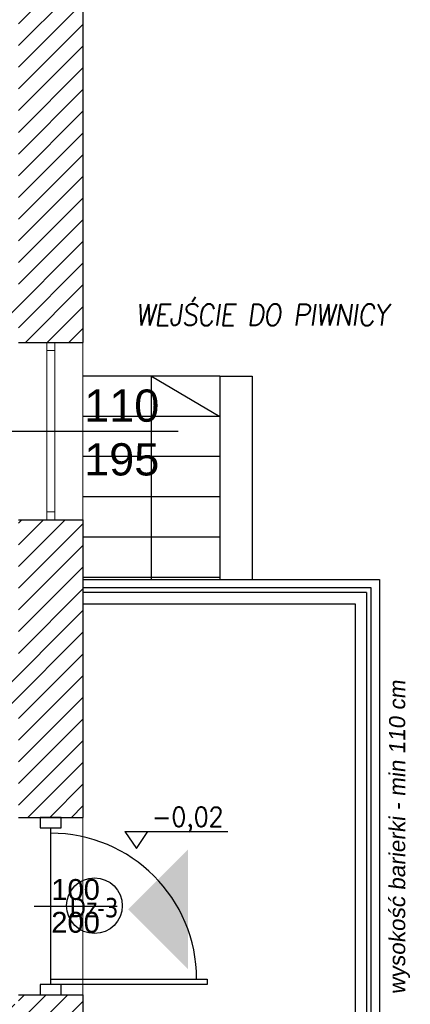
# Model space of a CAD drawing. Header units: millimetres. Extents: x -486876 to 553054, y -140324 to 834178.
# Tile 43 of 155: x -137071 to -134646, y 70170 to 76279. Entities that reach past the tile are written whole.
import ezdxf
from ezdxf.enums import TextEntityAlignment as Align

# ---------------------------------------------------------------- set-up
doc = ezdxf.new("R2010")
doc.units = ezdxf.units.MM
doc.linetypes.add('DASH2', pattern=[0.75, 0.5, -0.25])
for name, color, linetype, lineweight in [('_XREF', 252, 'DASH2', 13), ('XREF$0$okna', 8, 'Continuous', 20), ('XREF$0$ściana nośna', 8, 'Continuous', 30)]:
    doc.layers.add(name, color=color, linetype=linetype, lineweight=lineweight)
for name, color, linetype in [('XREF$0$A-BUD-OP', 8, 'Continuous'), ('XREF$0$DRZWI', 8, 'Continuous'), ('XREF$0$MEBLE_ŁAZIENKOWE_I_KUCHENNE', 8, 'Continuous'), ('XREF$0$OPIS', 8, 'Continuous'), ('XREF$0$OPISY', 8, 'Continuous'), ('XREF$0$Ppoż', 20, 'Continuous'), ('XREF$0$WIDOK', 8, 'Continuous'), ('XREF$0$WYMIARY', 9, 'Continuous'), ('XREF$0$WYPEŁNIENIA', 8, 'Continuous')]:
    doc.layers.add(name, color=color, linetype=linetype)
doc.styles.add('XREF$0$APLUS', font='arial.ttf', dxfattribs={"width": 0.6})
doc.styles.add('XREF$0$KOTA', font='SIMPLEX', dxfattribs={"width": 0.9, "height": 25})
doc.styles.add('XREF$0$Standard', font='arial.ttf')
doc.styles.add('XREF$0$Verdana 0.8', font='verdana.ttf', dxfattribs={"width": 0.8})

# ---------------------------------------------------------------- blocks, each defined once
blk = doc.blocks.new('*U595')
for p in [(0, -0.35), (0, 0.35)]:
    blk.add_line(p, (0, 0.375))
at = {"ltscale": 0.8}
blk.add_line((-0.0797, 0), (0.3181, 0), dxfattribs=at)
blk.add_lwpolyline([(0.05, 0.375), (0.05, 0.425), (-0.05, 0.425), (-0.05, 0.375)], close=True, dxfattribs=at)
blk.add_lwpolyline([(0, -0.375), (0, -0.35), (0.7497, -0.35), (0.7497, -0.375), (0.05, -0.375), (-0.05, -0.375), (-0.05, -0.425), (0.05, -0.425), (0.05, -0.375)])
blk.add_arc((0, -0.35), 0.7, 0, 90)
at = {"style": 'XREF$0$APLUS'}
blk.add_attdef('S', text='', height=0.1, dxfattribs=at).set_placement((0.1192, 0), align=Align.BOTTOM_CENTER)
blk.add_attdef('H', text='', height=0.1, dxfattribs=at).set_placement((0.1192, -0.0273), align=Align.TOP_CENTER)
blk = doc.blocks.new('XREF$0$KOTA_R3')
at = {"layer": 'XREF$0$A-BUD-OP'}
blk.add_line((-279.4, -2136.8), (-172.7, -2136.8), dxfattribs=at)
blk.add_lwpolyline([(-279.4, -2136.8), (-267.5, -2154.3), (-255.5, -2136.8)], dxfattribs=at)
at = {"layer": 'XREF$0$A-BUD-OP', "style": 'XREF$0$KOTA', "width": 0.9}
for p, height in [((-251.3, -2131.6), 20), ((-251.3, -2153.3), 14)]:
    blk.add_attdef('KOTA', p, '', height=height, dxfattribs=at)
blk = doc.blocks.new('XREF')
at = {"layer": 'XREF$0$MEBLE_ŁAZIENKOWE_I_KUCHENNE'}
h = blk.add_hatch(color=256, dxfattribs=at)
h.paths.add_polyline_path([(5871.89, 9970.68), (5871.89, 9933.61), (5834.82, 9970.68)])
h.paths.add_polyline_path([(5871.89, 10007.75), (5871.89, 9970.68), (5834.82, 9970.68)])
at = {"layer": 'XREF$0$WYPEŁNIENIA'}
h = blk.add_hatch(dxfattribs=at)
h.set_pattern_fill('ANSI31', color=256, scale=3)
h.set_pattern_definition([(45, (-52999.899, 13162.694), (-6.7351921, 6.7351921), [])])
h.paths.add_polyline_path([(5376.11, 10651.78), (5336.75, 10651.78), (5336.75, 10611.78), (5376.11, 10611.78)])
h.paths.add_polyline_path([(5806.69, 10651.78), (5486.11, 10651.78), (5486.11, 10611.78), (5541.69, 10611.78), (5541.69, 10491.78), (5566.69, 10491.78), (5566.69, 10611.78), (5766.69, 10611.78), (5766.69, 10481.78), (5766.69, 10471.78), (5766.69, 10346.78), (5739.69, 10346.78), (5739.69, 10336.78), (5766.69, 10336.78), (5766.69, 10322.47), (5806.69, 10322.47)])
h.paths.add_polyline_path([(5566.69, 10391.78), (5556.69, 10391.78), (5541.69, 10391.78), (5541.69, 10295.78), (5566.69, 10295.78), (5566.69, 10336.78), (5739.69, 10336.78), (5739.69, 10346.78), (5566.69, 10346.78)])
h.paths.add_polyline_path([(5566.69, 10295.78), (5541.69, 10295.78), (5541.69, 10195.78), (5566.69, 10195.78)])
h.paths.add_polyline_path([(5558.62, 10157.37), (5572.62, 10157.37), (5572.62, 10143.37), (5558.62, 10143.37)], flags=16)
edge = h.paths.add_edge_path(flags=16)
edge.add_arc((5565.62, 10150.37), 7, 0, 360)
h.paths.add_polyline_path([(5806.69, 10212.47), (5766.69, 10212.47), (5766.69, 10121.78), (5688.72, 10121.78), (5688.72, 10096.78), (5766.69, 10096.78), (5766.69, 10027.67), (5806.69, 10027.67), (5806.69, 10029.35)])
h.paths.add_polyline_path([(5806.69, 9917.67), (5766.69, 9917.67), (5766.69, 9911.78), (5683.24, 9911.78), (5683.24, 9881.78), (5766.69, 9881.78), (5766.69, 9779.12), (5806.69, 9779.12)])
h.paths.add_polyline_path([(5157.25, 9881.78), (5142.25, 9881.78), (5141.56, 9712.78), (5141.56, 9656.78), (5141.56, 9631.78), (5156.56, 9631.78), (5156.56, 9712.78)])
h.paths.add_polyline_path([(5256.56, 9656.78), (5156.56, 9656.78), (5156.56, 9631.78), (5256.56, 9631.78)])
h.paths.add_polyline_path([(5451.56, 9666.86), (5426.56, 9666.86), (5426.56, 9656.78), (5256.56, 9656.78), (5256.56, 9631.78), (5426.56, 9631.78), (5451.56, 9631.78)])
h.paths.add_polyline_path([(5806.69, 9779.12), (5766.69, 9779.12), (5766.69, 9756.28), (5806.69, 9756.28)])
h.paths.add_polyline_path([(5806.69, 9563.42), (5766.69, 9563.42), (5766.69, 9361.43), (5605.18, 9361.43), (5605.18, 9321.43), (5766.69, 9321.43), (5766.69, 9268.64), (5806.69, 9268.64)])
h.paths.add_polyline_path([(5806.69, 9646.28), (5766.69, 9646.28), (5766.69, 9563.42), (5806.69, 9563.42)])
h.paths.add_polyline_path([(5495.18, 9361.43), (5463.86, 9361.43), (5451.56, 9361.43), (5451.56, 9481.78), (5426.56, 9481.78), (5426.56, 9361.43), (5366.74, 9361.43), (5366.74, 9321.43), (5495.18, 9321.43)])
h.paths.add_polyline_path([(5256.74, 9361.43), (4971.58, 9361.43), (4971.58, 9321.43), (5256.74, 9321.43)])
h.paths.add_polyline_path([(4861.58, 9361.43), (4816.56, 9361.43), (4816.56, 9450.58), (4776.56, 9450.58), (4776.56, 9361.43), (4714.92, 9361.43), (4714.92, 9321.43), (4861.58, 9321.43)])
h.paths.add_polyline_path([(4604.92, 9361.43), (4411.55, 9361.43), (4411.55, 9321.43), (4604.92, 9321.43)])
h.paths.add_polyline_path([(4411.55, 9361.43), (4406.56, 9361.43), (4406.56, 9411.43), (4366.56, 9411.43), (4366.56, 9361.43), (4171.56, 9361.43), (4171.56, 9321.43), (4411.55, 9321.43)])
h.paths.add_polyline_path([(4816.56, 9631.78), (5021.56, 9631.78), (5021.56, 9656.78), (4816.56, 9656.78), (4816.56, 9766.19), (4776.56, 9766.19), (4776.56, 9563.42), (4816.56, 9563.42)])
h.paths.add_polyline_path([(4816.56, 9563.42), (4776.56, 9563.42), (4776.56, 9510.58), (4816.56, 9510.58)])
h.paths.add_polyline_path([(5806.69, 9158.64), (5766.69, 9158.64), (5766.69, 9112.7), (5806.69, 9112.7)])
h.paths.add_polyline_path([(4783.69, 9911.78), (4771.69, 9911.78)])
h.paths.add_polyline_path([(4886.69, 10121.78), (4796.69, 10121.78), (4796.69, 10096.78), (4886.69, 10096.78)])
h.paths.add_polyline_path([(5434.52, 10096.78), (5434.52, 10121.78), (5409.69, 10121.78), (5409.81, 10096.78)])
h.paths.add_polyline_path([(5535.02, 10121.78), (5535.02, 10108.85), (5535.02, 10108.85), (5535.02, 10096.78), (5588.72, 10096.78), (5588.72, 10121.78), (5575.42, 10121.78), (5575.42, 10162.36), (5566.69, 10162.36), (5566.69, 10195.78), (5541.69, 10195.78), (5541.69, 10121.78)])
at = {"layer": 'XREF$0$DRZWI'}
for p, q in [((5985.65, 10170.26), (5806.69, 10170.26)), ((5982.65, 10167.26), (5806.69, 10167.26)), ((5982.65, 10167.26), (5982.65, 9890.14)), ((5985.65, 9887.14), (5985.65, 10170.26))]:
    blk.add_line(p, q, dxfattribs=at)
blk.add_circle((5813.83, 9972.97), 17.28, dxfattribs=at)
at = {"layer": 'XREF$0$okna'}
for p, q in [((5789.19, 10217.47), (5789.19, 10319.97)), ((5806.69, 10212.47), (5806.69, 10322.47)), ((5784.19, 10217.47), (5784.19, 10317.47)), ((5806.69, 9917.67), (5806.69, 10029.35))]:
    blk.add_line(p, q, dxfattribs=at)
for points in [[(5789.19, 10317.47), (5784.19, 10317.47), (5784.19, 10322.47), (5789.19, 10322.47)], [(5789.19, 10212.47), (5784.19, 10212.47), (5784.19, 10217.47), (5789.19, 10217.47)]]:
    blk.add_lwpolyline(points, close=True, dxfattribs=at)
at = {"layer": 'XREF$0$OPIS'}
blk.add_line((5755.98, 10267.47), (5865.87, 10267.47), dxfattribs=at)
at = {"layer": 'XREF$0$WIDOK'}
for p, q in [((5891.69, 10301.62), (5806.69, 10301.62)), ((5849.19, 10175.28), (5849.19, 10301.62)), ((5849.19, 10301.62), (5891.69, 10276.62)), ((5891.69, 10301.62), (5891.69, 10175.28)), ((5891.69, 10301.62), (5911.69, 10301.62)), ((5911.69, 10301.62), (5911.69, 10175.28)), ((5891.69, 10276.62), (5806.69, 10276.62)), ((5891.69, 10251.62), (5806.69, 10251.62)), ((5891.69, 10226.62), (5806.69, 10226.62)), ((5891.69, 10201.62), (5806.69, 10201.62)), ((5806.69, 10175.28), (5962.74, 10175.28)), ((5806.69, 10175.28), (5990.69, 10175.28)), ((5990.69, 10175.28), (5990.69, 9752.15)), ((5806.69, 10160.28), (5947.74, 10160.28)), ((5806.69, 10160.28), (5975.69, 10160.28)), ((5975.69, 10160.28), (5975.69, 9903.88))]:
    blk.add_line(p, q, dxfattribs=at)
at = {"layer": 'XREF$0$WYMIARY'}
blk.add_line((5891.69, 10176.62), (5806.69, 10176.62), dxfattribs=at)
at = {"layer": 'XREF$0$ściana nośna'}
for p, q in [((5806.69, 10651.78), (5806.69, 10322.47)), ((5766.69, 10322.47), (5806.69, 10322.47)), ((5766.69, 10212.47), (5806.69, 10212.47)), ((5806.69, 10212.47), (5806.69, 10027.67)), ((5766.69, 10027.67), (5806.69, 10027.67)), ((5766.69, 9917.67), (5806.69, 9917.67)), ((5806.69, 9917.67), (5806.69, 9756.28))]:
    blk.add_line(p, q, dxfattribs=at)
at = {"layer": 'XREF$0$DRZWI', "xscale": 129.4117647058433, "yscale": 129.4117647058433, "zscale": 129.4117647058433}
blk.add_blockref('*U595', (5786.69, 9972.67), dxfattribs=at).add_auto_attribs({'S': '100', 'H': '200'})
at = {"layer": 'XREF$0$OPISY'}
ref = blk.add_blockref('XREF$0$KOTA_R3', (6000.34, 11301.13), dxfattribs=dict(at, xscale=0.6000000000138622, yscale=0.6000000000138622, zscale=0.6000000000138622))
ref.add_attrib('KOTA', '-0,02', (5849.55, 10022.16), dxfattribs={"layer": 'XREF$0$A-BUD-OP', "height": 12, "rotation": 0.00032, "style": 'XREF$0$KOTA', "width": 0.9})
at = {"style": 'XREF$0$APLUS'}
blk.add_attdef('165', text='', height=12.94, rotation=90, dxfattribs=at).set_placement((5850.28, 4086.91), align=Align.TOP_CENTER)
blk.add_attdef('70', text='', height=12.94, rotation=90, dxfattribs=at).set_placement((5846.74, 4087.03), align=Align.BOTTOM_CENTER)
at = {"layer": 'XREF$0$DRZWI', "style": 'XREF$0$APLUS'}
for tag, height, p in [('90', 10.59, (3968.05, 17970.78)), ('90', 10.59, (4273.69, 17907.63)), ('90', 10.59, (4647.11, 17907.63)), ('90', 10.59, (4995.74, 17907.63)), ('90', 10.59, (5345.01, 17907.63)), ('90', 8.24, (3625.86, 17450.53)), ('90', 8.24, (4282.58, 17436.64)), ('90', 8.24, (4577.82, 17436.64)), ('90', 8.24, (5003.12, 17436.64)), ('90', 8.24, (5300.95, 17436.64)), ('90', 8.24, (5625.63, 17350.96)), ('110', 12.94, (3772.73, 10725.01)), ('100', 12.94, (3763.85, 10003.38)), ('90', 10.59, (3383.41, 9921.97)), ('83', 10.59, (4118.73, 4184.03))]:
    blk.add_attdef(tag, text='', height=height, dxfattribs=at).set_placement(p, align=Align.BOTTOM_CENTER)
for tag, height, p in [('200', 10.59, (3967.95, 17967.89)), ('200', 10.59, (4273.59, 17904.74)), ('200', 10.59, (4647.01, 17904.74)), ('200', 10.59, (4995.64, 17904.74)), ('200', 10.59, (5344.91, 17904.74)), ('200', 8.24, (3625.86, 17448.28)), ('200', 8.24, (4282.58, 17434.39)), ('200', 8.24, (4577.82, 17434.39)), ('200', 8.24, (5003.12, 17434.39)), ('200', 8.24, (5300.95, 17434.39)), ('200', 8.24, (5625.63, 17348.71)), ('210', 12.94, (3772.6, 10721.48)), ('200', 12.94, (3763.85, 9999.84)), ('200', 10.59, (3383.31, 9919.08)), ('178', 10.59, (4118.62, 4181.14))]:
    blk.add_attdef(tag, text='', height=height, dxfattribs=at).set_placement(p, align=Align.TOP_CENTER)
for tag, height, p in [('205', 10.59, (4204.92, 17787.31)), ('210', 10.59, (5722.65, 17787.31)), ('210', 12.94, (4044.07, 17776.19)), ('210', 12.94, (4602.86, 17776.83)), ('210', 12.94, (4951.5, 17776.83)), ('210', 12.94, (5300.98, 17776.83)), ('210', 12.94, (3579.16, 17557.04)), ('210', 12.94, (3935.88, 17557.04)), ('210', 12.94, (4219.13, 17557.04)), ('210', 12.94, (4633.7, 17557.04)), ('210', 12.94, (4958.43, 17557.04)), ('210', 12.94, (5356.84, 17557.04)), ('210', 12.94, (5615.9, 17557.04)), ('200', 11.76, (4716.1, 10187.15)), ('200', 11.76, (4936.97, 10128.95)), ('200', 11.76, (5363.02, 10117.1)), ('210', 13.53, (3475.75, 9987.9)), ('170', 11.76, (4209.38, 4035.73))]:
    blk.add_attdef(tag, text='', height=height, rotation=90, dxfattribs=at).set_placement(p, align=Align.TOP_CENTER)
for tag, height, p in [('100', 10.59, (5719.75, 17787.41)), ('96', 10.59, (4202.03, 17787.41)), ('100', 12.94, (4040.53, 17776.32)), ('100', 12.94, (4599.33, 17776.96)), ('100', 12.94, (4947.96, 17776.96)), ('100', 12.94, (5297.45, 17776.96)), ('100', 12.94, (3575.63, 17557.16)), ('100', 12.94, (3932.34, 17557.16)), ('100', 12.94, (4215.59, 17557.16)), ('100', 12.94, (4630.17, 17557.16)), ('100', 12.94, (4954.89, 17557.16)), ('100', 12.94, (5353.3, 17557.16)), ('100', 12.94, (5612.36, 17557.16)), ('90', 11.76, (4712.89, 10187.26)), ('90', 11.76, (4933.75, 10129.07)), ('90', 11.76, (5359.81, 10117.21)), ('120', 13.53, (3472.06, 9987.9)), ('90', 11.76, (4206.17, 4035.84))]:
    blk.add_attdef(tag, text='', height=height, rotation=90, dxfattribs=at).set_placement(p, align=Align.BOTTOM_CENTER)
at = {"layer": 'XREF$0$OPIS', "insert": (5813.44, 10293.28), "char_height": 20, "attachment_point": 1, "style": 'XREF$0$Standard'}
blk.add_mtext_dynamic_manual_height_columns('\\pxqc;110\\P195', width=34.6776, gutter_width=12.5, heights=[0], dxfattribs=at)
at = {"layer": 'XREF$0$OPIS', "insert": (5996.73, 9917.98), "char_height": 10, "width": 215.1775, "attachment_point": 1, "rotation": 90, "style": 'XREF$0$Standard'}
blk.add_mtext('{\\Q7;wysokość barierki - min 110 cm}', dxfattribs=at)
at = {"layer": 'XREF$0$Ppoż', "style": 'XREF$0$Verdana 0.8', "width": 0.8}
blk.add_text('Dz-3', height=12, rotation=360, dxfattribs=at).set_placement((5813.57, 9971.78), align=Align.MIDDLE_CENTER)
at = {"layer": 'XREF$0$Ppoż', "insert": (5839.34, 10346.24), "char_height": 13.2, "attachment_point": 1, "style": 'XREF$0$Standard'}
blk.add_mtext_dynamic_manual_height_columns('\\A1;{\\Fromans|c238;\\Q8;\\W0.9;\\T0.95;WEJŚCIE DO PIWNICY}', width=336.0947, gutter_width=1, heights=[0], dxfattribs=at)

msp = doc.modelspace()

# ---------------------------------------------------------------- block references
at = {"layer": '_XREF', "xscale": 10, "yscale": 10, "zscale": 10}
msp.add_blockref('XREF', (-194744.7507, -28948.20066), dxfattribs=at)

doc.saveas('drawing.dxf')
